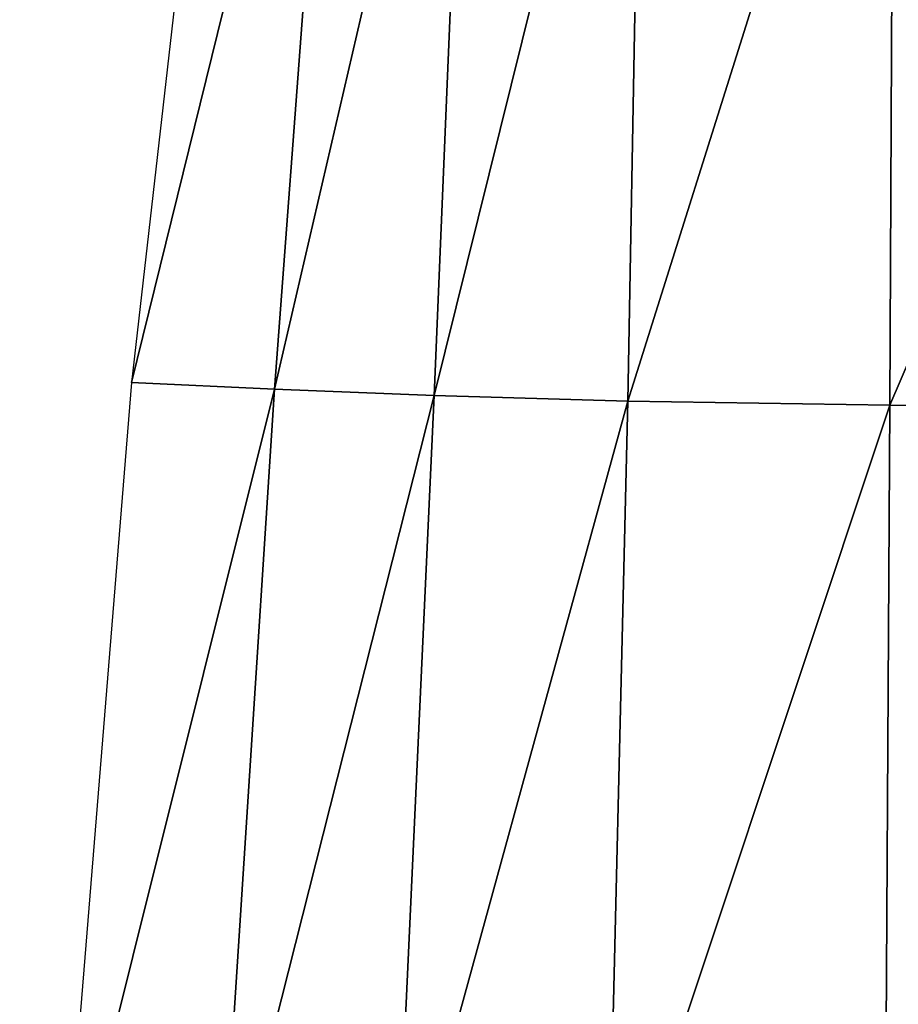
# Model space of a CAD drawing. Header units: inches. Extents: x 13.4 to 35.2, y -33.7 to 45.7.
# Tile 35 of 52: x 14.2 to 15.3, y 40.5 to 41.7. Entities that reach past the tile are written whole.
import ezdxf

# ---------------------------------------------------------------- set-up
doc = ezdxf.new("R2010")
doc.units = ezdxf.units.IN
doc.header["$MEASUREMENT"] = 0
doc.layers.get('0').update_dxf_attribs({"true_color": 0x737373})

# ---------------------------------------------------------------- blocks, each defined once
blk = doc.blocks.new('Box003')
at = {"color": 0}
mesh = blk.add_polyface(dxfattribs=at)
corners = [(-12.9989, -1.4036, 1.2462), (-12.6501, -1.407, 1.4053), (-12.6437, -0.3373, 1.5365), (-12.9732, -0.3321, 1.3658), (-13.2662, -1.3987, 0.9775), (-13.2167, -0.3248, 1.0904), (-12.9539, 0.7348, 1.4959), (-13.1726, 0.7396, 1.2059), (-12.6389, 0.7313, 1.7029), (-12.6322, 1.6647, 1.8366), (-12.9271, 1.6616, 1.5956), (-13.1159, 1.6578, 1.3004), (-11.1372, -0.339, 1.4679), (-11.661, -0.339, 1.5251), (-11.661, -1.4082, 1.3529), (-11.1372, 0.7302, 1.7492), (-11.661, 0.7302, 1.7852), (-11.1372, 1.6657, 2.0172), (-11.661, 1.6657, 2.0265), (-12.1847, -1.4082, 1.4161), (-12.1847, -0.339, 1.5688), (-12.1847, 0.7302, 1.7846), (-12.1847, 1.6657, 1.9733), (-13.338, 0.7449, 0.8754), (-13.2452, 1.6547, 1.0012), (-13.4766, 0.7504, 0.5246), (-13.3447, 1.6519, 0.7), (-13.5974, -0.3086, 0.363), (-13.4177, -0.3169, 0.7444), (-13.4871, -1.3934, 0.6381), (-13.685, -1.3879, 0.2634), (-13.7382, -2.4723, 0.1986)]
mesh.append_faces([[corners[k] for k in face] for face in [(0, 1, 2), (2, 3, 0), (4, 0, 3), (3, 5, 4), (6, 7, 5), (5, 3, 6), (8, 6, 3), (3, 2, 8), (6, 8, 9), (9, 10, 6), (7, 6, 10), (10, 11, 7), (12, 13, 14), (15, 16, 13), (17, 18, 16), (19, 14, 13), (13, 20, 19), (1, 19, 20), (20, 2, 1), (21, 8, 2), (2, 20, 21), (16, 21, 20), (20, 13, 16), (21, 16, 18), (18, 22, 21), (8, 21, 22), (23, 7, 11), (11, 24, 23), (25, 23, 24), (24, 26, 25), (23, 25, 27), (27, 28, 23), (7, 23, 28), (28, 5, 7), (29, 4, 5), (5, 28, 29), (30, 29, 28), (28, 27, 30), (29, 30, 31)]], dxfattribs={"vtx2": -1, "color": 0})

msp = doc.modelspace()

# ---------------------------------------------------------------- block references
at = {"color": 8, "true_color": 0x737373}
msp.add_blockref('Box003', (27.9158, 41.5514, 0.5837), dxfattribs=at)

doc.saveas('drawing.dxf')
